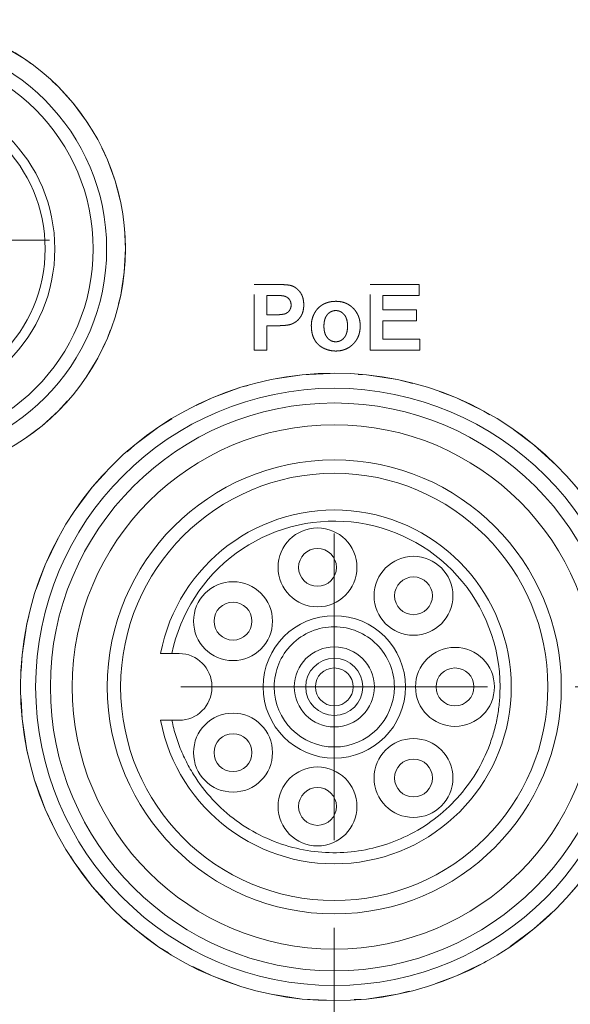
# Model space of a CAD drawing. Header units: millimetres. Extents: x 10 to 277, y 8 to 208.
# Tile 9 of 11: x 158 to 171, y 102 to 125. Entities that reach past the tile are written whole.
import ezdxf

# ---------------------------------------------------------------- set-up
doc = ezdxf.new("R2010")
doc.units = ezdxf.units.MM
doc.linetypes.add('HIDDEN', pattern=[1.905, 1.27, -0.635])
doc.styles.add('SLDTEXTSTYLE0', font='TXT', dxfattribs={"width": 0.75})
doc.dimstyles.new('SLDDIMSTYLE2', dxfattribs={"dimtxt": 2.116667, "dimasz": 3, "dimexe": 0, "dimexo": 0.0625, "dimgap": 0.529167, "dimtad": 0, "dimtih": 1, "dimtoh": 1, "dimdec": 1, "dimrnd": 1e-09, "dimzin": 4, "dimdsep": 46, "dimtxsty": 'SLDTEXTSTYLE0', "dimsah": 1, "dimcen": 0.09, "dimadec": 0, "dimazin": 0, "dimtfac": 1, "dimtdec": 1, "dimtofl": 0, "dimtmove": 0, "dimatfit": 3, "dimfxl": 1, "dimtolj": 1, "dimtzin": 12, "dimarcsym": 0})
doc.dimstyles.new('SLDDIMSTYLE7', dxfattribs={"dimtxt": 2.116667, "dimasz": 3, "dimexe": 0, "dimexo": 0.0625, "dimgap": 0.529167, "dimtad": 0, "dimtih": 1, "dimtoh": 1, "dimdec": 1, "dimrnd": 1e-09, "dimzin": 4, "dimdsep": 46, "dimtxsty": 'SLDTEXTSTYLE0', "dimsah": 1, "dimcen": 0.09, "dimadec": 0, "dimazin": 0, "dimtfac": 1, "dimtdec": 1, "dimtofl": 0, "dimtmove": 0, "dimatfit": 3, "dimfxl": 1, "dimtolj": 1, "dimtzin": 12, "dimarcsym": 0})

# ---------------------------------------------------------------- blocks, each defined once
blk = doc.blocks.new('*D36')
at = {"color": 7, "linetype": 'Continuous', "lineweight": 0}
for p, q in [((187.934, 109.7), (187.934, 115.7)), ((170.829, 109.7), (189.434, 109.7)), ((187.858, 105.668), (187.858, 102.81)), ((187.858, 105.668), (188.287, 105.668)), ((193.481, 105.668), (193.052, 105.668)), ((193.481, 105.668), (193.481, 102.81)), ((187.858, 102.81), (188.287, 102.81)), ((193.481, 102.81), (193.052, 102.81)), ((177.686, 98.7), (189.434, 98.7)), ((187.934, 98.7), (187.934, 92.7))]:
    blk.add_line(p, q, dxfattribs=at)
for points in [[(187.934, 109.7), (188.442, 112.7), (187.426, 112.7)], [(187.934, 98.7), (187.426, 95.7), (188.442, 95.7)]]:
    blk.add_solid(points, dxfattribs=at)
at = {"color": 7, "linetype": 'Continuous', "lineweight": 0, "char_height": 2.1167, "attachment_point": 1, "style": 'SLDTEXTSTYLE0'}
for s, insert in [('11.0', (181.528, 105.286)), ('.43', (188.716, 105.286))]:
    blk.add_mtext(s, dxfattribs=dict(at, insert=insert))
blk = doc.blocks.new('*D37')
at = {"color": 7, "linetype": 'Continuous', "lineweight": 0}
for p, q in [((165.329, 104.2), (165.329, 79.789)), ((146.329, 98.7), (146.329, 79.789)), ((134.807, 82.718), (134.807, 79.861)), ((134.807, 82.718), (135.236, 82.718)), ((140.431, 82.718), (140.002, 82.718)), ((140.431, 82.718), (140.431, 79.861)), ((146.329, 81.289), (143.306, 81.289)), ((165.329, 81.289), (146.329, 81.289)), ((134.807, 79.861), (135.236, 79.861)), ((140.431, 79.861), (140.002, 79.861))]:
    blk.add_line(p, q, dxfattribs=at)
for points in [[(146.329, 81.289), (149.329, 80.781), (149.329, 81.797)], [(165.329, 81.289), (162.329, 81.797), (162.329, 80.781)]]:
    blk.add_solid(points, dxfattribs=at)
at = {"color": 7, "linetype": 'Continuous', "lineweight": 0, "char_height": 2.1167, "attachment_point": 1, "style": 'SLDTEXTSTYLE0'}
for s, insert in [('19.0', (128.478, 82.337)), ('.75', (135.665, 82.337))]:
    blk.add_mtext(s, dxfattribs=dict(at, insert=insert))
blk = doc.blocks.new('SW_CENTERMARKSYMBOL_9')
at = {"color": 0, "linetype": 'Continuous', "lineweight": 0}
for q in [(0, 3.5), (-3.5, 0), (0, -3.5), (3.5, 0)]:
    blk.add_line((0, 0), q, dxfattribs=at)
blk = doc.blocks.new('SW_CENTERMARKSYMBOL_10')
at = {"color": 0, "linetype": 'Continuous', "lineweight": 0}
for q in [(0, 3.5), (-3.5, 0), (0, -3.5), (3.5, 0)]:
    blk.add_line((0, 0), q, dxfattribs=at)

msp = doc.modelspace()

# ---------------------------------------------------------------- linework, layer by layer
at = {"color": 7, "linetype": 'HIDDEN', "lineweight": 0}
for p, q in [((163.497, 118.888), (163.977, 118.888)), ((163.497, 117.388), (163.497, 118.888)), ((163.497, 117.388), (163.497, 118.888)), ((163.497, 118.888), (163.977, 118.888)), ((166.15, 118.888), (167.266, 118.888)), ((166.15, 117.388), (166.15, 118.888)), ((166.15, 117.388), (166.15, 118.888)), ((166.15, 118.888), (167.266, 118.888)), ((167.266, 118.888), (167.266, 118.638)), ((167.266, 118.888), (167.266, 118.638)), ((163.938, 118.638), (163.785, 118.638)), ((163.785, 118.638), (163.785, 118.195)), ((163.785, 118.638), (163.785, 118.195)), ((163.938, 118.638), (163.785, 118.638)), ((167.266, 118.638), (166.439, 118.638)), ((166.439, 118.638), (166.439, 118.311)), ((167.266, 118.638), (166.439, 118.638)), ((166.439, 118.638), (166.439, 118.311)), ((166.439, 118.311), (167.208, 118.311)), ((166.439, 118.311), (167.208, 118.311)), ((167.208, 118.311), (167.208, 118.061)), ((167.208, 118.311), (167.208, 118.061)), ((163.785, 118.195), (163.958, 118.195)), ((163.785, 118.195), (163.958, 118.195)), ((167.208, 118.061), (166.439, 118.061)), ((166.439, 118.061), (166.439, 117.638)), ((167.208, 118.061), (166.439, 118.061)), ((166.439, 118.061), (166.439, 117.638)), ((163.983, 117.945), (163.785, 117.945)), ((163.785, 117.945), (163.785, 117.388)), ((163.785, 117.945), (163.785, 117.388)), ((163.983, 117.945), (163.785, 117.945)), ((166.439, 117.638), (167.285, 117.638)), ((166.439, 117.638), (167.285, 117.638)), ((167.285, 117.638), (167.285, 117.388)), ((167.285, 117.638), (167.285, 117.388)), ((163.785, 117.388), (163.497, 117.388)), ((163.785, 117.388), (163.497, 117.388)), ((167.285, 117.388), (166.15, 117.388)), ((167.285, 117.388), (166.15, 117.388))]:
    msp.add_line(p, q, dxfattribs=at)
at = {"color": 7, "linetype": 'Continuous', "lineweight": 15}
for p, q in [((161.621, 110.462), (161.785, 110.462)), ((162.535, 109.713), (162.535, 109.687)), ((161.785, 108.938), (161.621, 108.938))]:
    msp.add_line(p, q, dxfattribs=at)
at = {"color": 7, "linetype": 'HIDDEN', "lineweight": 0, "flags": 128}
for points in [[(163.497, 118.888), (163.497, 118.888)], [(163.977, 118.888), (163.977, 118.888)], [(164.332, 118.865), (164.332, 118.865)], [(166.15, 118.888), (166.15, 118.888)], [(167.266, 118.888), (167.266, 118.888)], [(163.785, 118.638), (163.785, 118.638)], [(163.938, 118.638), (163.938, 118.638)], [(164.166, 118.627), (164.166, 118.627)], [(165.361, 118.503), (165.361, 118.503)], [(166.439, 118.638), (166.439, 118.638)], [(167.266, 118.638), (167.266, 118.638)], [(164.343, 118.418), (164.343, 118.418)], [(164.631, 118.422), (164.631, 118.422)], [(165.363, 118.292), (165.363, 118.292)], [(166.439, 118.311), (166.439, 118.311)], [(167.208, 118.311), (167.208, 118.311)], [(163.785, 118.195), (163.785, 118.195)], [(163.958, 118.195), (163.958, 118.195)], [(166.439, 118.061), (166.439, 118.061)], [(167.208, 118.061), (167.208, 118.061)], [(163.785, 117.945), (163.785, 117.945)], [(163.983, 117.945), (163.983, 117.945)], [(164.297, 117.967), (164.297, 117.967)], [(164.804, 117.951), (164.804, 117.951)], [(165.093, 117.936), (165.093, 117.936)], [(165.631, 117.938), (165.631, 117.938)], [(165.92, 117.939), (165.92, 117.939)], [(165.363, 117.58), (165.363, 117.58)], [(166.439, 117.638), (166.439, 117.638)], [(167.285, 117.638), (167.285, 117.638)], [(163.497, 117.388), (163.497, 117.388)], [(163.785, 117.388), (163.785, 117.388)], [(165.363, 117.368), (165.363, 117.368)], [(166.15, 117.388), (166.15, 117.388)], [(167.285, 117.388), (167.285, 117.388)]]:
    msp.add_lwpolyline(points, dxfattribs=at)
at = {"color": 7, "linetype": 'Continuous', "lineweight": 15}
for centre, radius in [((155.329, 119.7), 5.233), ((155.329, 119.7), 4.803), ((155.329, 119.7), 4.497), ((155.329, 119.7), 3.62), ((155.329, 119.7), 3.4), ((165.329, 109.7), 7.163), ((165.329, 109.7), 6.818), ((165.329, 109.7), 6.482), ((165.329, 109.7), 5.986), ((165.329, 109.7), 5.182), ((165.329, 109.7), 4.877), ((164.945, 112.429), 0.901), ((164.945, 112.429), 0.432), ((167.137, 111.78), 0.901), ((167.137, 111.78), 0.432), ((163.017, 111.201), 0.901), ((163.017, 111.201), 0.432), ((165.329, 109.7), 1.626), ((165.329, 109.7), 0.914), ((168.084, 109.7), 0.901), ((165.329, 109.7), 0.652), ((165.329, 109.7), 0.432), ((168.084, 109.7), 0.432), ((163.017, 108.199), 0.901), ((163.017, 108.199), 0.432), ((167.137, 107.62), 0.901), ((167.137, 107.62), 0.432), ((164.945, 106.971), 0.901), ((164.945, 106.971), 0.432)]:
    msp.add_circle(centre, radius, dxfattribs=at)
at = {"color": 7, "linetype": 'HIDDEN', "lineweight": 0}
for centre, radius in [((155.329, 119.7), 5.233), ((165.329, 109.7), 7.163)]:
    msp.add_circle(centre, radius, dxfattribs=at)
at = {"color": 7, "linetype": 'Continuous', "lineweight": 15}
for centre, radius, start, end in [((165.329, 109.7), 4.039, 190.8757, 169.1243), ((161.785, 109.713), 0.749, 0, 90), ((161.785, 109.687), 0.749, 270, 0)]:
    msp.add_arc(centre, radius, start, end, dxfattribs=at)
at = {"color": 7, "linetype": 'HIDDEN', "lineweight": 0}
for points, knots in [([(163.977, 118.888), (163.998, 118.888), (164.04, 118.888), (164.099, 118.886), (164.153, 118.885), (164.2, 118.882), (164.241, 118.879), (164.277, 118.875), (164.307, 118.871), (164.324, 118.867), (164.332, 118.865)], [0, 0, 0, 0, 0.182561, 0.349169, 0.498162, 0.631255, 0.747721, 0.848429, 0.931835, 1, 1, 1, 1]), ([(163.977, 118.888), (163.998, 118.888), (164.04, 118.888), (164.099, 118.886), (164.153, 118.885), (164.2, 118.882), (164.241, 118.879), (164.277, 118.875), (164.307, 118.871), (164.324, 118.867), (164.332, 118.865)], [0, 0, 0, 0, 0.182561, 0.349169, 0.498162, 0.631255, 0.747721, 0.848429, 0.931835, 1, 1, 1, 1]), ([(164.332, 118.865), (164.343, 118.862), (164.364, 118.856), (164.393, 118.843), (164.422, 118.829), (164.449, 118.811), (164.475, 118.791), (164.5, 118.769), (164.524, 118.744), (164.546, 118.717), (164.566, 118.688), (164.584, 118.656), (164.598, 118.622), (164.611, 118.586), (164.62, 118.548), (164.626, 118.508), (164.631, 118.466), (164.631, 118.437), (164.631, 118.422)], [0, 0, 0, 0, 0.056697, 0.112529, 0.168226, 0.224454, 0.280939, 0.338491, 0.39746, 0.458575, 0.520431, 0.582933, 0.646632, 0.712214, 0.779824, 0.850066, 0.923377, 1, 1, 1, 1]), ([(164.332, 118.865), (164.343, 118.862), (164.364, 118.856), (164.393, 118.843), (164.422, 118.829), (164.449, 118.811), (164.475, 118.791), (164.5, 118.769), (164.524, 118.744), (164.546, 118.717), (164.566, 118.688), (164.584, 118.656), (164.598, 118.622), (164.611, 118.586), (164.62, 118.548), (164.626, 118.508), (164.631, 118.466), (164.631, 118.437), (164.631, 118.422)], [0, 0, 0, 0, 0.056697, 0.112529, 0.168226, 0.224454, 0.280939, 0.338491, 0.39746, 0.458575, 0.520431, 0.582933, 0.646632, 0.712214, 0.779824, 0.850066, 0.923377, 1, 1, 1, 1]), ([(164.166, 118.627), (164.16, 118.628), (164.148, 118.63), (164.129, 118.632), (164.106, 118.634), (164.079, 118.635), (164.049, 118.636), (164.015, 118.637), (163.978, 118.637), (163.951, 118.638), (163.938, 118.638)], [0, 0, 0, 0, 0.070575, 0.156655, 0.258348, 0.375719, 0.50881, 0.656332, 0.820925, 1, 1, 1, 1]), ([(164.166, 118.627), (164.16, 118.628), (164.148, 118.63), (164.129, 118.632), (164.106, 118.634), (164.079, 118.635), (164.049, 118.636), (164.015, 118.637), (163.978, 118.637), (163.951, 118.638), (163.938, 118.638)], [0, 0, 0, 0, 0.070575, 0.156655, 0.258348, 0.375719, 0.50881, 0.656332, 0.820925, 1, 1, 1, 1]), ([(164.343, 118.418), (164.342, 118.431), (164.341, 118.458), (164.331, 118.495), (164.316, 118.529), (164.293, 118.559), (164.267, 118.584), (164.236, 118.604), (164.202, 118.619), (164.178, 118.624), (164.166, 118.627)], [0, 0, 0, 0, 0.135738, 0.263178, 0.386088, 0.508621, 0.630649, 0.751346, 0.87353, 1, 1, 1, 1]), ([(164.343, 118.418), (164.342, 118.431), (164.341, 118.458), (164.331, 118.495), (164.316, 118.529), (164.293, 118.559), (164.267, 118.584), (164.236, 118.604), (164.202, 118.619), (164.178, 118.624), (164.166, 118.627)], [0, 0, 0, 0, 0.135738, 0.263178, 0.386088, 0.508621, 0.630649, 0.751346, 0.87353, 1, 1, 1, 1]), ([(164.804, 117.951), (164.805, 117.975), (164.807, 118.022), (164.82, 118.093), (164.843, 118.162), (164.868, 118.218), (164.893, 118.261), (164.913, 118.291), (164.935, 118.32), (164.959, 118.346), (164.985, 118.371), (165.012, 118.394), (165.042, 118.414), (165.073, 118.433), (165.106, 118.449), (165.14, 118.464), (165.174, 118.476), (165.21, 118.486), (165.246, 118.494), (165.284, 118.499), (165.322, 118.502), (165.348, 118.503), (165.361, 118.503)], [0, 0, 0, 0, 0.080992, 0.162141, 0.244135, 0.328745, 0.371396, 0.413193, 0.454437, 0.495169, 0.53562, 0.576273, 0.617126, 0.658595, 0.700411, 0.742144, 0.783846, 0.825811, 0.868199, 0.911452, 0.955112, 1, 1, 1, 1]), ([(164.804, 117.951), (164.805, 117.975), (164.807, 118.022), (164.82, 118.093), (164.843, 118.162), (164.868, 118.218), (164.893, 118.261), (164.913, 118.291), (164.935, 118.32), (164.959, 118.346), (164.985, 118.371), (165.012, 118.394), (165.042, 118.414), (165.073, 118.433), (165.106, 118.449), (165.14, 118.464), (165.174, 118.476), (165.21, 118.486), (165.246, 118.494), (165.284, 118.499), (165.322, 118.502), (165.348, 118.503), (165.361, 118.503)], [0, 0, 0, 0, 0.080992, 0.162141, 0.244135, 0.328745, 0.371396, 0.413193, 0.454437, 0.495169, 0.53562, 0.576273, 0.617126, 0.658595, 0.700411, 0.742144, 0.783846, 0.825811, 0.868199, 0.911452, 0.955112, 1, 1, 1, 1]), ([(165.361, 118.503), (165.381, 118.503), (165.42, 118.502), (165.478, 118.494), (165.532, 118.482), (165.584, 118.464), (165.633, 118.442), (165.68, 118.414), (165.723, 118.381), (165.763, 118.344), (165.8, 118.303), (165.832, 118.258), (165.859, 118.211), (165.882, 118.162), (165.899, 118.11), (165.911, 118.055), (165.919, 117.998), (165.919, 117.959), (165.92, 117.939)], [0, 0, 0, 0, 0.067253, 0.132301, 0.195046, 0.256021, 0.316611, 0.376898, 0.437681, 0.499809, 0.561756, 0.622956, 0.68348, 0.743929, 0.805438, 0.868034, 0.932747, 1, 1, 1, 1]), ([(165.361, 118.503), (165.381, 118.503), (165.42, 118.502), (165.478, 118.494), (165.532, 118.482), (165.584, 118.464), (165.633, 118.442), (165.68, 118.414), (165.723, 118.381), (165.763, 118.344), (165.8, 118.303), (165.832, 118.258), (165.859, 118.211), (165.882, 118.162), (165.899, 118.11), (165.911, 118.055), (165.919, 117.998), (165.919, 117.959), (165.92, 117.939)], [0, 0, 0, 0, 0.067253, 0.132301, 0.195046, 0.256021, 0.316611, 0.376898, 0.437681, 0.499809, 0.561756, 0.622956, 0.68348, 0.743929, 0.805438, 0.868034, 0.932747, 1, 1, 1, 1]), ([(163.958, 118.195), (163.973, 118.195), (164.002, 118.195), (164.043, 118.197), (164.08, 118.198), (164.113, 118.201), (164.142, 118.205), (164.168, 118.209), (164.189, 118.213), (164.213, 118.221), (164.238, 118.233), (164.265, 118.251), (164.288, 118.271), (164.308, 118.296), (164.323, 118.323), (164.335, 118.353), (164.342, 118.385), (164.342, 118.407), (164.343, 118.418)], [0, 0, 0, 0, 0.088232, 0.168798, 0.24231, 0.307664, 0.366127, 0.416554, 0.460228, 0.496932, 0.561825, 0.624234, 0.685457, 0.746955, 0.809017, 0.870492, 0.934141, 1, 1, 1, 1]), ([(163.958, 118.195), (163.973, 118.195), (164.002, 118.195), (164.043, 118.197), (164.08, 118.198), (164.113, 118.201), (164.142, 118.205), (164.168, 118.209), (164.189, 118.213), (164.213, 118.221), (164.238, 118.233), (164.265, 118.251), (164.288, 118.271), (164.308, 118.296), (164.323, 118.323), (164.335, 118.353), (164.342, 118.385), (164.342, 118.407), (164.343, 118.418)], [0, 0, 0, 0, 0.088232, 0.168798, 0.24231, 0.307664, 0.366127, 0.416554, 0.460228, 0.496932, 0.561825, 0.624234, 0.685457, 0.746955, 0.809017, 0.870492, 0.934141, 1, 1, 1, 1]), ([(164.631, 118.422), (164.631, 118.4), (164.63, 118.357), (164.62, 118.295), (164.605, 118.239), (164.583, 118.188), (164.555, 118.143), (164.526, 118.103), (164.491, 118.068), (164.455, 118.038), (164.416, 118.014), (164.377, 117.993), (164.337, 117.977), (164.31, 117.97), (164.297, 117.967)], [0, 0, 0, 0, 0.109366, 0.210535, 0.305157, 0.394452, 0.479484, 0.561009, 0.639657, 0.717014, 0.791904, 0.863783, 0.932836, 1, 1, 1, 1]), ([(164.631, 118.422), (164.631, 118.4), (164.63, 118.357), (164.62, 118.295), (164.605, 118.239), (164.583, 118.188), (164.555, 118.143), (164.526, 118.103), (164.491, 118.068), (164.455, 118.038), (164.416, 118.014), (164.377, 117.993), (164.337, 117.977), (164.31, 117.97), (164.297, 117.967)], [0, 0, 0, 0, 0.109366, 0.210535, 0.305157, 0.394452, 0.479484, 0.561009, 0.639657, 0.717014, 0.791904, 0.863783, 0.932836, 1, 1, 1, 1]), ([(165.363, 118.292), (165.353, 118.291), (165.335, 118.291), (165.308, 118.286), (165.282, 118.279), (165.257, 118.269), (165.234, 118.256), (165.211, 118.24), (165.19, 118.221), (165.17, 118.2), (165.152, 118.176), (165.136, 118.149), (165.122, 118.12), (165.112, 118.088), (165.103, 118.053), (165.097, 118.016), (165.093, 117.977), (165.093, 117.95), (165.093, 117.936)], [0, 0, 0, 0, 0.055853, 0.109882, 0.163427, 0.216436, 0.26985, 0.324436, 0.380513, 0.439057, 0.499389, 0.561205, 0.625875, 0.692442, 0.762985, 0.837717, 0.916607, 1, 1, 1, 1]), ([(165.363, 118.292), (165.353, 118.291), (165.335, 118.291), (165.308, 118.286), (165.282, 118.279), (165.257, 118.269), (165.234, 118.256), (165.211, 118.24), (165.19, 118.221), (165.17, 118.2), (165.152, 118.176), (165.136, 118.149), (165.122, 118.12), (165.112, 118.088), (165.103, 118.053), (165.097, 118.016), (165.093, 117.977), (165.093, 117.95), (165.093, 117.936)], [0, 0, 0, 0, 0.055853, 0.109882, 0.163427, 0.216436, 0.26985, 0.324436, 0.380513, 0.439057, 0.499389, 0.561205, 0.625875, 0.692442, 0.762985, 0.837717, 0.916607, 1, 1, 1, 1]), ([(165.631, 117.938), (165.631, 117.952), (165.631, 117.979), (165.627, 118.017), (165.621, 118.054), (165.613, 118.088), (165.602, 118.12), (165.588, 118.149), (165.573, 118.176), (165.555, 118.2), (165.535, 118.221), (165.514, 118.24), (165.491, 118.256), (165.468, 118.269), (165.443, 118.279), (165.417, 118.286), (165.39, 118.291), (165.372, 118.291), (165.363, 118.292)], [0, 0, 0, 0, 0.083257, 0.161387, 0.235346, 0.306138, 0.372507, 0.436992, 0.499153, 0.559459, 0.617918, 0.674309, 0.7292, 0.782913, 0.835659, 0.889503, 0.943835, 1, 1, 1, 1]), ([(165.631, 117.938), (165.631, 117.952), (165.631, 117.979), (165.627, 118.017), (165.621, 118.054), (165.613, 118.088), (165.602, 118.12), (165.588, 118.149), (165.573, 118.176), (165.555, 118.2), (165.535, 118.221), (165.514, 118.24), (165.491, 118.256), (165.468, 118.269), (165.443, 118.279), (165.417, 118.286), (165.39, 118.291), (165.372, 118.291), (165.363, 118.292)], [0, 0, 0, 0, 0.083257, 0.161387, 0.235346, 0.306138, 0.372507, 0.436992, 0.499153, 0.559459, 0.617918, 0.674309, 0.7292, 0.782913, 0.835659, 0.889503, 0.943835, 1, 1, 1, 1]), ([(164.297, 117.967), (164.287, 117.965), (164.267, 117.961), (164.236, 117.958), (164.201, 117.953), (164.163, 117.951), (164.122, 117.948), (164.078, 117.947), (164.031, 117.945), (163.999, 117.945), (163.983, 117.945)], [0, 0, 0, 0, 0.091919, 0.193755, 0.303983, 0.424368, 0.554124, 0.693262, 0.841892, 1, 1, 1, 1]), ([(164.297, 117.967), (164.287, 117.965), (164.267, 117.961), (164.236, 117.958), (164.201, 117.953), (164.163, 117.951), (164.122, 117.948), (164.078, 117.947), (164.031, 117.945), (163.999, 117.945), (163.983, 117.945)], [0, 0, 0, 0, 0.091919, 0.193755, 0.303983, 0.424368, 0.554124, 0.693262, 0.841892, 1, 1, 1, 1]), ([(165.363, 117.368), (165.338, 117.369), (165.29, 117.371), (165.217, 117.384), (165.147, 117.405), (165.09, 117.43), (165.047, 117.453), (165.016, 117.473), (164.987, 117.495), (164.961, 117.519), (164.936, 117.545), (164.913, 117.572), (164.892, 117.602), (164.874, 117.633), (164.857, 117.667), (164.843, 117.702), (164.831, 117.74), (164.821, 117.778), (164.814, 117.819), (164.808, 117.861), (164.805, 117.906), (164.805, 117.936), (164.804, 117.951)], [0, 0, 0, 0, 0.080542, 0.160512, 0.240687, 0.322168, 0.363172, 0.403209, 0.442755, 0.481727, 0.520887, 0.560212, 0.599521, 0.639706, 0.68053, 0.722388, 0.765012, 0.808893, 0.854139, 0.900982, 0.949562, 1, 1, 1, 1]), ([(165.363, 117.368), (165.338, 117.369), (165.29, 117.371), (165.217, 117.384), (165.147, 117.405), (165.09, 117.43), (165.047, 117.453), (165.016, 117.473), (164.987, 117.495), (164.961, 117.519), (164.936, 117.545), (164.913, 117.572), (164.892, 117.602), (164.874, 117.633), (164.857, 117.667), (164.843, 117.702), (164.831, 117.74), (164.821, 117.778), (164.814, 117.819), (164.808, 117.861), (164.805, 117.906), (164.805, 117.936), (164.804, 117.951)], [0, 0, 0, 0, 0.080542, 0.160512, 0.240687, 0.322168, 0.363172, 0.403209, 0.442755, 0.481727, 0.520887, 0.560212, 0.599521, 0.639706, 0.68053, 0.722388, 0.765012, 0.808893, 0.854139, 0.900982, 0.949562, 1, 1, 1, 1]), ([(165.093, 117.936), (165.093, 117.922), (165.093, 117.895), (165.097, 117.855), (165.103, 117.818), (165.112, 117.784), (165.122, 117.752), (165.136, 117.723), (165.152, 117.696), (165.17, 117.672), (165.19, 117.65), (165.211, 117.631), (165.234, 117.615), (165.257, 117.602), (165.282, 117.592), (165.308, 117.585), (165.335, 117.581), (165.353, 117.58), (165.363, 117.58)], [0, 0, 0, 0, 0.083393, 0.162283, 0.237015, 0.307558, 0.374125, 0.438795, 0.500611, 0.560943, 0.619487, 0.675564, 0.73015, 0.783564, 0.836573, 0.890118, 0.944147, 1, 1, 1, 1]), ([(165.093, 117.936), (165.093, 117.922), (165.093, 117.895), (165.097, 117.855), (165.103, 117.818), (165.112, 117.784), (165.122, 117.752), (165.136, 117.723), (165.152, 117.696), (165.17, 117.672), (165.19, 117.65), (165.211, 117.631), (165.234, 117.615), (165.257, 117.602), (165.282, 117.592), (165.308, 117.585), (165.335, 117.581), (165.353, 117.58), (165.363, 117.58)], [0, 0, 0, 0, 0.083393, 0.162283, 0.237015, 0.307558, 0.374125, 0.438795, 0.500611, 0.560943, 0.619487, 0.675564, 0.73015, 0.783564, 0.836573, 0.890118, 0.944147, 1, 1, 1, 1]), ([(165.92, 117.939), (165.919, 117.919), (165.919, 117.879), (165.911, 117.821), (165.899, 117.766), (165.881, 117.713), (165.859, 117.663), (165.832, 117.616), (165.799, 117.571), (165.762, 117.53), (165.721, 117.492), (165.678, 117.459), (165.632, 117.431), (165.583, 117.408), (165.532, 117.39), (165.478, 117.378), (165.421, 117.37), (165.383, 117.369), (165.363, 117.368)], [0, 0, 0, 0, 0.067769, 0.132665, 0.195844, 0.257954, 0.318876, 0.379843, 0.441369, 0.504123, 0.566581, 0.627629, 0.687774, 0.747754, 0.808695, 0.870309, 0.933914, 1, 1, 1, 1]), ([(165.92, 117.939), (165.919, 117.919), (165.919, 117.879), (165.911, 117.821), (165.899, 117.766), (165.881, 117.713), (165.859, 117.663), (165.832, 117.616), (165.799, 117.571), (165.762, 117.53), (165.721, 117.492), (165.678, 117.459), (165.632, 117.431), (165.583, 117.408), (165.532, 117.39), (165.478, 117.378), (165.421, 117.37), (165.383, 117.369), (165.363, 117.368)], [0, 0, 0, 0, 0.067769, 0.132665, 0.195844, 0.257954, 0.318876, 0.379843, 0.441369, 0.504123, 0.566581, 0.627629, 0.687774, 0.747754, 0.808695, 0.870309, 0.933914, 1, 1, 1, 1]), ([(165.363, 117.58), (165.372, 117.58), (165.39, 117.581), (165.417, 117.585), (165.443, 117.592), (165.468, 117.602), (165.491, 117.615), (165.514, 117.631), (165.535, 117.65), (165.555, 117.672), (165.573, 117.696), (165.588, 117.723), (165.602, 117.752), (165.613, 117.785), (165.621, 117.819), (165.627, 117.857), (165.631, 117.896), (165.631, 117.924), (165.631, 117.938)], [0, 0, 0, 0, 0.055711, 0.109603, 0.163012, 0.215332, 0.26861, 0.323057, 0.378992, 0.436979, 0.497276, 0.558935, 0.623441, 0.690405, 0.761205, 0.836338, 0.915623, 1, 1, 1, 1]), ([(165.363, 117.58), (165.372, 117.58), (165.39, 117.581), (165.417, 117.585), (165.443, 117.592), (165.468, 117.602), (165.491, 117.615), (165.514, 117.631), (165.535, 117.65), (165.555, 117.672), (165.573, 117.696), (165.588, 117.723), (165.602, 117.752), (165.613, 117.785), (165.621, 117.819), (165.627, 117.857), (165.631, 117.896), (165.631, 117.924), (165.631, 117.938)], [0, 0, 0, 0, 0.055711, 0.109603, 0.163012, 0.215332, 0.26861, 0.323057, 0.378992, 0.436979, 0.497276, 0.558935, 0.623441, 0.690405, 0.761205, 0.836338, 0.915623, 1, 1, 1, 1])]:
    msp.add_open_spline(points, degree=3, knots=knots, dxfattribs=at)
at = {"color": 7, "linetype": 'Continuous', "lineweight": 15}
for points, knots in [([(161.621, 110.462), (161.81, 111.38), (162.333, 112.196), (163.844, 113.305), (164.779, 113.56), (166.644, 113.37), (167.508, 112.933), (168.765, 111.541), (169.113, 110.637), (169.113, 109.7)], [0, 0, 0, 0, 0.25, 0.25, 0.5, 0.5, 0.75, 0.75, 1, 1, 1, 1]), ([(163.957, 109.7), (163.957, 110.064), (164.101, 110.413), (164.616, 110.927), (164.965, 111.072), (165.692, 111.072), (166.041, 110.927), (166.556, 110.413), (166.7, 110.064), (166.7, 109.7)], [0, 0, 0, 0, 0.25, 0.25, 0.5, 0.5, 0.75, 0.75, 1, 1, 1, 1]), ([(161.362, 110.462), (161.362, 110.462), (161.391, 110.462), (161.487, 110.462), (161.554, 110.462), (161.621, 110.462)], [0, 0, 0, 0, 0.5, 0.5, 1, 1, 1, 1]), ([(161.621, 108.938), (161.635, 108.875), (161.663, 108.75), (161.716, 108.565), (161.778, 108.384), (161.849, 108.207), (161.929, 108.033), (162.017, 107.863), (162.204, 107.547), (162.535, 107.111), (163.075, 106.632), (163.695, 106.259), (164.36, 106.02), (165.04, 105.905), (165.713, 105.915), (166.375, 106.041), (167.018, 106.29), (167.621, 106.659), (168.153, 107.148), (168.586, 107.726), (168.843, 108.263), (168.985, 108.704), (169.059, 109.031), (169.105, 109.364), (169.11, 109.588), (169.113, 109.7)], [0, 0, 0, 0, 0.017368, 0.034624, 0.05181, 0.068973, 0.086155, 0.103403, 0.12076, 0.185396, 0.250078, 0.314714, 0.379397, 0.439681, 0.500013, 0.560297, 0.620629, 0.685264, 0.749947, 0.814582, 0.879265, 0.909542, 0.939597, 0.96967, 1, 1, 1, 1]), ([(166.7, 109.7), (166.7, 108.943), (166.086, 108.328), (164.572, 108.328), (163.957, 108.943), (163.957, 109.7)], [0, 0, 0, 0, 0.5, 0.5, 1, 1, 1, 1]), ([(161.621, 108.938), (161.554, 108.938), (161.487, 108.938), (161.391, 108.938), (161.362, 108.938), (161.362, 108.938)], [0, 0, 0, 0, 0.5, 0.5, 1, 1, 1, 1])]:
    msp.add_open_spline(points, degree=3, knots=knots, dxfattribs=at)

# ---------------------------------------------------------------- block references
at = {"color": 7, "linetype": 'Continuous', "lineweight": 0}
for name, p in [('SW_CENTERMARKSYMBOL_9', (155.329, 119.9)), ('SW_CENTERMARKSYMBOL_10', (165.329, 109.7))]:
    msp.add_blockref(name, p, dxfattribs=at)

# ---------------------------------------------------------------- dimensions: what is measured, and where the dimension line sits
dim = msp.add_linear_dim(base=(187.934, 109.7), p1=(175.686, 98.7), p2=(168.829, 109.7), angle=90, dimstyle='SLDDIMSTYLE7', dxfattribs=at)
dim.commit()
dim.dimension.update_dxf_attribs({"geometry": '*D36', "text_midpoint": (187.934, 104.239), "dimtype": 160})
dim = msp.add_linear_dim(base=(165.329, 81.289), p1=(146.329, 100.7), p2=(165.329, 106.2), dimstyle='SLDDIMSTYLE2', dxfattribs=at)
dim.commit()
dim.dimension.update_dxf_attribs({"geometry": '*D37', "text_midpoint": (134.883, 81.289), "dimtype": 160})

doc.saveas('drawing.dxf')
